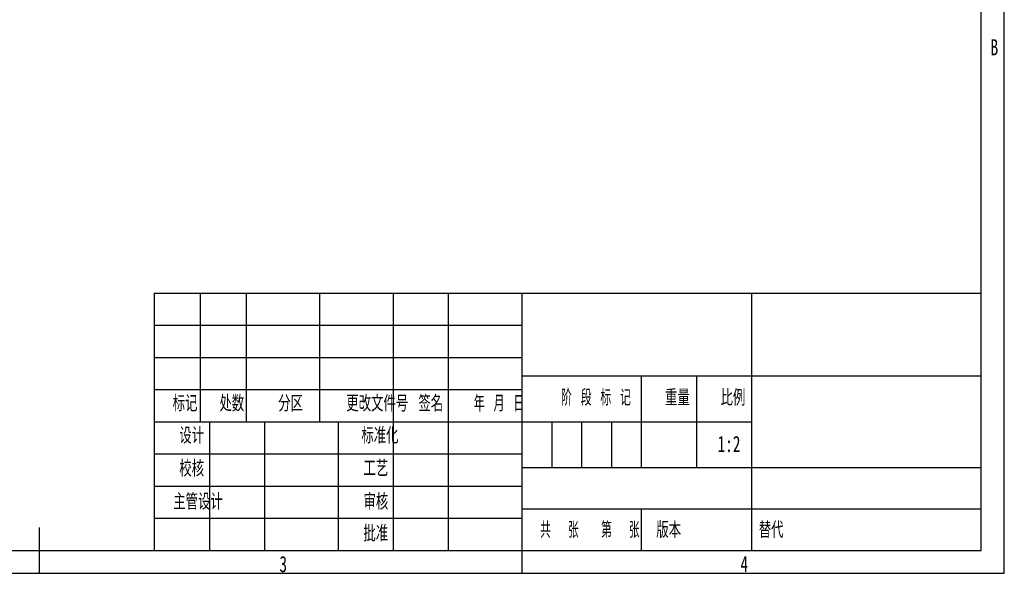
# Model space of a CAD drawing. Header units: millimetres. Extents: x -8 to 420, y 0 to 297.
# Tile 36 of 77: x 206 to 420, y 0 to 121. Entities that reach past the tile are written whole.
import ezdxf

# ---------------------------------------------------------------- set-up
doc = ezdxf.new("R2010")
doc.units = ezdxf.units.MM
for name, color, linetype in [('10', 7, 'Continuous'), ('5', 7, 'Continuous'), ('9', 7, 'Continuous'), ('SLD-0', 7, 'Continuous')]:
    doc.layers.add(name, color=color, linetype=linetype)
doc.styles.add('SLDTEXTSTYLE2', font='TXT', dxfattribs={"width": 0.7})
doc.styles.add('SLDTEXTSTYLE3', font='TXT', dxfattribs={"width": 0.7, "bigfont": 'bigfont'})
doc.styles.add('SLDTEXTSTYLE4', font='TXT', dxfattribs={"width": 0.62, "bigfont": 'bigfont'})
doc.styles.add('SLDTEXTSTYLE5', font='TXT', dxfattribs={"width": 0.614286, "bigfont": 'bigfont'})
doc.styles.add('SLDTEXTSTYLE6', font='TXT', dxfattribs={"width": 0.6, "bigfont": 'bigfont'})

msp = doc.modelspace()

# ---------------------------------------------------------------- linework, layer by layer
at = {"layer": '10', "color": 7, "lineweight": 25}
for p, q in [((245, 61), (245, 33)), ((255, 61), (255, 33)), ((271, 61), (271, 33)), ((287, 61), (287, 5)), ((299, 61), (299, 5)), ((315, 61), (315, 5)), ((365, 61), (365, 33)), ((315, 43), (415, 43)), ((340.9862, 43), (340.9862, 23)), ((353, 43), (353, 23)), ((235, 40), (315, 40)), ((235, 33), (365, 33)), ((247, 33), (247, 5)), ((259, 33), (259, 5)), ((275, 33), (275, 5)), ((365, 33), (365, 5)), ((235, 26), (315, 26)), ((315, 23), (415, 23)), ((235, 19), (315, 19)), ((315, 14), (415, 14)), ((235, 12), (315, 12))]:
    msp.add_line(p, q, dxfattribs=at)
at = {"layer": '10', "color": 7}
for p, q in [((235, 54), (315, 54)), ((235, 47), (315, 47)), ((315, 5), (315, 0))]:
    msp.add_line(p, q, dxfattribs=at)
at = {"layer": '5', "color": 7, "lineweight": 25}
for p, q in [((415, 5), (415, 292)), ((235, 61), (415, 61)), ((235, 61), (235, 5)), ((0, 5), (415, 5))]:
    msp.add_line(p, q, dxfattribs=at)
at = {"layer": '5', "color": 7}
for p, q in [((210, 5), (210, 10)), ((210, 0), (210, 5))]:
    msp.add_line(p, q, dxfattribs=at)
at = {"layer": '9', "color": 7}
for p, q in [((420, 0), (420, 148.5)), ((0, 0), (420, 0))]:
    msp.add_line(p, q, dxfattribs=at)
at = {"layer": 'SLD-0'}
for p, q in [((321.5, 33), (321.5, 23)), ((328, 33), (328, 23)), ((334.5, 33), (334.5, 23))]:
    msp.add_line(p, q, dxfattribs=at)
at = {"layer": 'SLD-0', "lineweight": 25}
msp.add_line((340.9862, 14), (340.9862, 5), dxfattribs=at)

# ---------------------------------------------------------------- texts
at = {"layer": '10', "color": 7, "char_height": 3.5, "attachment_point": 2}
for s, insert, style in [('B', (417.8431, 116.2617), 'SLDTEXTSTYLE2'), ('\\M+18D58\\M+189FC\\M+195B6\\M+18C8F\\M+18D86', (283.5293, 38.7166), 'SLDTEXTSTYLE3'), ('标记', (241.7107, 38.7166), 'SLDTEXTSTYLE3'), ('处\\M+19094', (251.8861, 38.7166), 'SLDTEXTSTYLE3'), ('\\M+195AA\\M+18BE6', (264.6827, 38.7166), 'SLDTEXTSTYLE3'), ('签\\M+196BC', (295.1872, 38.7166), 'SLDTEXTSTYLE3'), ('\\M+1944E \\M+18C8E \\M+193FA', (310.041, 38.7166), 'SLDTEXTSTYLE4'), ('阶 \\M+19269 标 记', (331.1255, 39.9941), 'SLDTEXTSTYLE5'), ('\\M+18F64\\M+197CA', (348.8505, 39.9941), 'SLDTEXTSTYLE3'), ('\\M+194E4\\M+197E1', (360.942, 39.9941), 'SLDTEXTSTYLE3'), ('设计', (243.1504, 31.7343), 'SLDTEXTSTYLE3'), ('标\\M+18F79\\M+189BB', (284.1213, 31.7343), 'SLDTEXTSTYLE3'), ('\\M+18D5A\\M+18A6A', (243.1495, 24.5561), 'SLDTEXTSTYLE3'), ('\\M+18D48艺', (283.235, 24.5985), 'SLDTEXTSTYLE3'), ('\\M+18EE5\\M+18AC7设计', (244.5306, 17.3301), 'SLDTEXTSTYLE3'), ('审\\M+18A6A', (283.2344, 17.3301), 'SLDTEXTSTYLE3'), ('\\M+194E1\\M+18F79', (283.2165, 10.4411), 'SLDTEXTSTYLE3'), ('\\M+18BA4  张', (323.1782, 11.201), 'SLDTEXTSTYLE6'), ('\\M+194C5\\M+1967B', (346.9606, 11.201), 'SLDTEXTSTYLE3'), ('\\M+191E6  张', (336.4417, 11.201), 'SLDTEXTSTYLE6'), ('3', (263.0742, 3.7617), 'SLDTEXTSTYLE2'), ('4', (363.3993, 3.7725), 'SLDTEXTSTYLE2')]:
    msp.add_mtext(s, dxfattribs=dict(at, insert=insert, style=style))
at = {"layer": '10', "insert": (360.0844, 29.9049), "char_height": 3.5, "attachment_point": 2, "style": 'SLDTEXTSTYLE2'}
msp.add_mtext('1:2', dxfattribs=at)
at = {"layer": 'SLD-0', "insert": (366.5609, 11.201), "char_height": 3.5, "attachment_point": 1, "style": 'SLDTEXTSTYLE3'}
msp.add_mtext('\\M+191D6\\M+191E3', dxfattribs=at)

doc.saveas('drawing.dxf')
